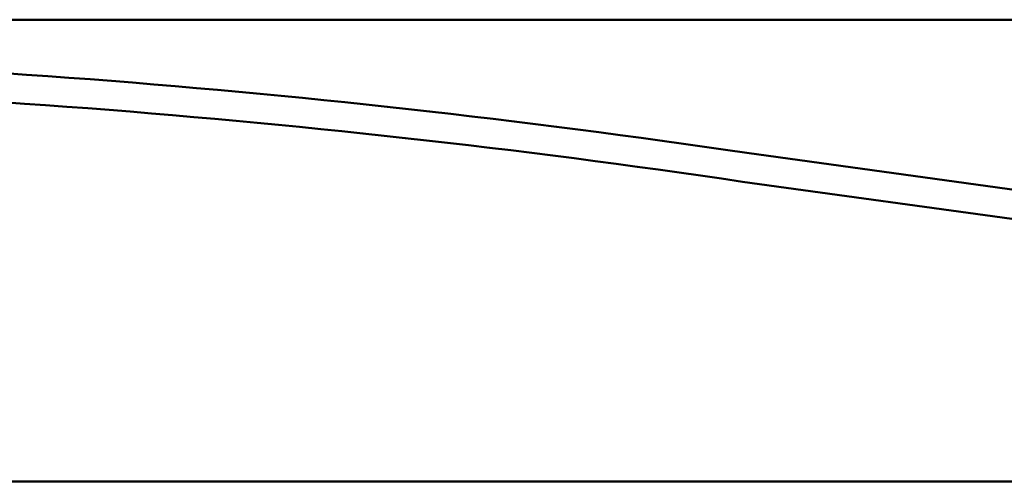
# Model space of a CAD drawing. Header units: inches. Extents: x 0.2 to 58.8, y 1.7 to 68.8.
# Tile 51 of 256: x 24.4 to 26.5, y 42 to 43. Entities that reach past the tile are written whole.
import ezdxf

# ---------------------------------------------------------------- set-up
doc = ezdxf.new("R2010")
doc.units = ezdxf.units.IN
doc.header["$MEASUREMENT"] = 0
doc.layers.add('Visible (ANSI)', color=7, linetype='Continuous', lineweight=50)

msp = doc.modelspace()

# ---------------------------------------------------------------- linework, layer by layer
at = {"layer": 'Visible (ANSI)'}
for p, q in [((21.4379, 42.9662), (47.5853, 42.9662)), ((25.9892, 42.6776), (29.4673, 42.1985)), ((29.4587, 42.1361), (25.9799, 42.6153)), ((21.7279, 41.9662), (39.4807, 41.9662))]:
    msp.add_line(p, q, dxfattribs=at)
for radius in [20.0315, 19.9685]:
    msp.add_arc((23.0463, 22.8634), radius, 81.55198, 90, dxfattribs=at)

doc.saveas('drawing.dxf')
